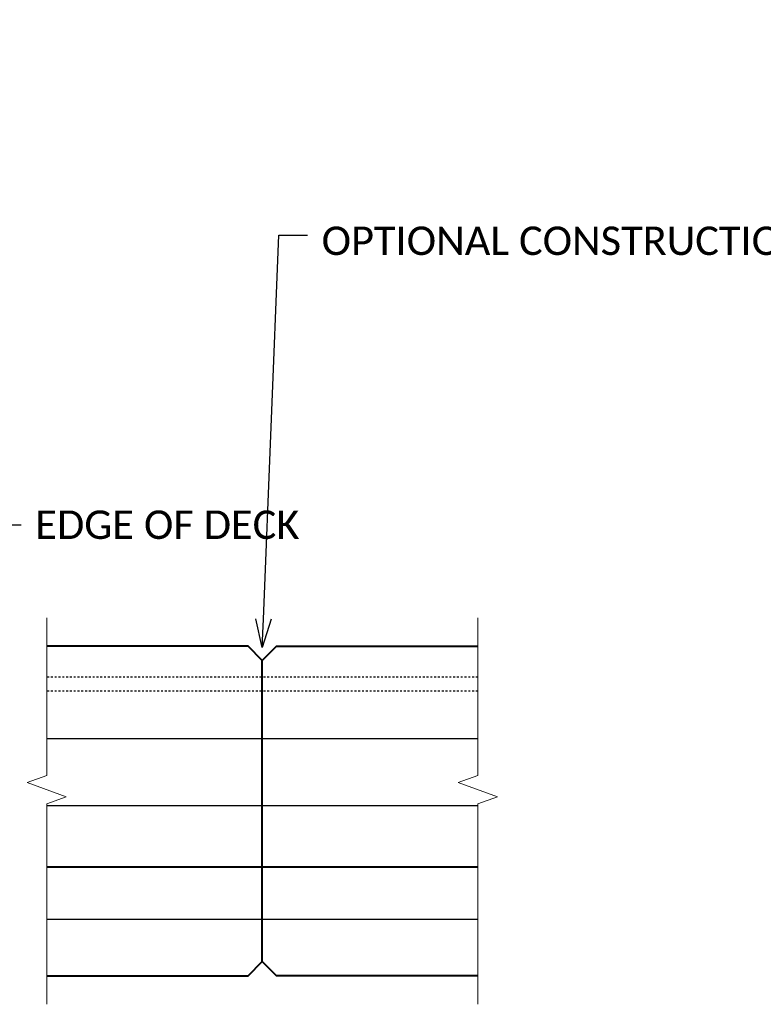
# Model space of a CAD drawing. Extents: x 145 to 1819, y 761 to 1310.
# Tile 11 of 88: x 360 to 399, y 1184 to 1236. Entities that reach past the tile are written whole.
import ezdxf
from ezdxf import colors
from ezdxf.entities.mleader import LeaderData, LeaderLine
from ezdxf.enums import TextEntityAlignment as Align
from ezdxf.math import Vec2, Vec3

# ---------------------------------------------------------------- set-up
doc = ezdxf.new("R2010")
doc.units = 0
doc.header["$MEASUREMENT"] = 0
doc.linetypes.add('Wisdot2', pattern=[0.125, 0.0625, -0.0625])
for name, color, linetype, lineweight in [('B_ANNO_BREAK', 7, 'Continuous', 18), ('B_ANNO_DIM', 7, 'Continuous', 18), ('B_ANNO_TEXT', 7, 'Continuous', 18), ('B_CONC_PPT', 12, 'Continuous', 40), ('B_DETAIL_HIDDEN', 7, 'Wisdot2', 25), ('B_REBAR_SUB', 182, 'Continuous', 25)]:
    doc.layers.add(name, color=color, linetype=linetype, lineweight=lineweight)
doc.styles.add('Annotative', font='calibri.ttf', dxfattribs={"height": 0.0625})
doc.styles.get("Standard").update_dxf_attribs({"font": 'calibri.ttf'})

# ---------------------------------------------------------------- blocks, each defined once
blk = doc.blocks.new('_Open30')
at = {"color": 0, "linetype": 'ByBlock', "lineweight": -2}
for p, q in [((-1, 0.268), (0, 0)), ((0, 0), (-1, -0.268)), ((0, 0), (-1, 0))]:
    blk.add_line(p, q, dxfattribs=at)
blk = doc.blocks.new('INS_SS42_BASE')
at = {"layer": 'B_ANNO_BREAK', "linetype": 'Continuous', "flags": 128}
for points in [[(216.619, 126.045), (216.619, 136.61), (217.649, 136.985), (215.588, 137.735), (216.619, 138.11), (216.619, 146.42)], [(239.342, 126.045), (239.342, 136.61), (240.372, 136.985), (238.312, 137.735), (239.342, 138.11), (239.342, 146.42)]]:
    blk.add_lwpolyline(points, dxfattribs=at)
at = {"layer": 'B_CONC_PPT', "flags": 128}
for points in [[(216.619, 127.545), (227.23, 127.545), (227.98, 128.295), (227.98, 144.17), (227.23, 144.92), (216.619, 144.92)], [(239.342, 127.545), (228.73, 127.545), (227.98, 128.295), (227.98, 144.17), (228.73, 144.92), (239.342, 144.92)]]:
    blk.add_lwpolyline(points, dxfattribs=at)
at = {"layer": 'B_CONC_PPT'}
blk.add_lwpolyline([(216.619, 133.295), (239.342, 133.295)], dxfattribs=at)
at = {"layer": 'B_DETAIL_HIDDEN'}
for p, q in [((239.342, 143.295), (216.619, 143.295)), ((239.342, 142.545), (216.619, 142.545))]:
    blk.add_line(p, q, dxfattribs=at)
at = {"layer": 'B_REBAR_SUB'}
for p, q in [((216.619, 140.05), (239.342, 140.05)), ((216.619, 136.53), (239.342, 136.53))]:
    blk.add_line(p, q, dxfattribs=at)
at = {"layer": 'B_REBAR_SUB', "flags": 128}
blk.add_lwpolyline([(216.619, 130.542), (239.342, 130.542)], dxfattribs=at)
at = {"lineweight": 30, "flags": 104}
for tag, p in [('SUB1', (311.281, 226.103, 1.684)), ('SUB2', (319.281, 226.103, 1.684))]:
    blk.add_attdef(tag, text='', height=1.5, dxfattribs=at).set_placement(p, align=Align.MIDDLE_CENTER)
at = {"layer": 'B_ANNO_TEXT', "lineweight": 30}
for tag, p in [('SUB1', (311.281, 226.103)), ('SUB2', (319.281, 226.103))]:
    blk.add_attdef(tag, text='', height=1.5, dxfattribs=at).set_placement(p, align=Align.MIDDLE_CENTER)
at = {"layer": 'B_ANNO_TEXT', "style": 'Annotative'}
for tag, p in [('CORNER1', (97.357, 101.834)), ('CORNER2', (98.569, 3.306))]:
    blk.add_attdef(tag, text='', height=1.5, dxfattribs=at).set_placement(p, align=Align.BOTTOM_RIGHT)
at = {"layer": 'B_ANNO_DIM'}
ml = blk.add_multileader_mtext('Standard', dxfattribs=at)
ml.set_content('\\A1;OPTIONAL CONSTRUCTION JOINTS IN THE PARAPETS MAY BE USED. RUN BAR REINF. THRU THE JOINT. LAP LONGIT. BARS A MIN. OF 1\'-9". MIN. JOINT SPACING OF 80\'-0". DEFINE CONST. JOINT WITH A {\\H0.7x;\\S3#4;}" - \'V\' GROOVE.', color=256)
ml.set_leader_properties()
ml.set_arrow_properties(name='OPEN30')
ml.build(insert=Vec2(0, 0))
ml.multileader.update_dxf_attribs({"dogleg_length": 0.0625, "arrow_head_size": 1.5, "scale": 24})
ctx = ml.context
ctx.base_point, ctx.scale, ctx.char_height, ctx.arrow_head_size, ctx.landing_gap_size, ctx.plane_origin = Vec3(230.36, 166.581, 0.842), 24, 1.5, 1.5, 0.75, Vec3(227.98, 144.17, 0.842)
notes = []
notes.append((ctx, [(0, (1, 1, 0), (228.86, 166.581, 0.842), (1, 0), 1.5, [(0, [(227.98, 144.856, 0.842)], 0, [])])]))
ctx.mtext.insert, ctx.mtext.width, ctx.mtext.flow_direction = Vec3(231.11, 167.342, 0.842), 46.45377, 5
ml = blk.add_multileader_mtext('Standard', dxfattribs=at)
ml.set_content('EDGE OF DECK', color=256)
ml.set_leader_properties()
ml.set_arrow_properties(name='OPEN30')
ml.build(insert=Vec2(0, 0))
ml.multileader.update_dxf_attribs({"dogleg_length": 0.0625, "arrow_head_size": 1.5, "scale": 24})
ctx = ml.context
ctx.base_point, ctx.scale, ctx.char_height, ctx.arrow_head_size, ctx.landing_gap_size, ctx.plane_origin = Vec3(215.269, 151.316, 0.842), 24, 1.5, 1.5, 0.75, Vec3(210.917, 142.532, 0.842)
notes.append((ctx, [(0, (1, 1, 0), (213.769, 151.316, 0.842), (1, 0), 1.5, [(0, [(210.917, 142.532, 0.842)], 0, [])])]))
ctx.mtext.insert, ctx.mtext.width, ctx.mtext.flow_direction = Vec3(216.019, 152.075, 0.842), 8.42502, 5
for ctx, leaders in notes:
    for number, flags, end, landing, length, lines in leaders:
        leader = LeaderData()
        leader.index, (leader.has_last_leader_line, leader.has_dogleg_vector, leader.attachment_direction) = number, flags
        leader.last_leader_point, leader.dogleg_vector, leader.dogleg_length = Vec3(end), Vec3(landing), length
        for number, points, colour, breaks in lines:
            line = LeaderLine()
            line.index, line.vertices, line.color, line.breaks = number, Vec3.list(points), colors.encode_raw_color(colour), breaks
            leader.lines.append(line)
        ctx.leaders.append(leader)

msp = doc.modelspace()

# ---------------------------------------------------------------- block references
msp.add_blockref('INS_SS42_BASE', (144.942, 1058.301))

doc.saveas('drawing.dxf')
